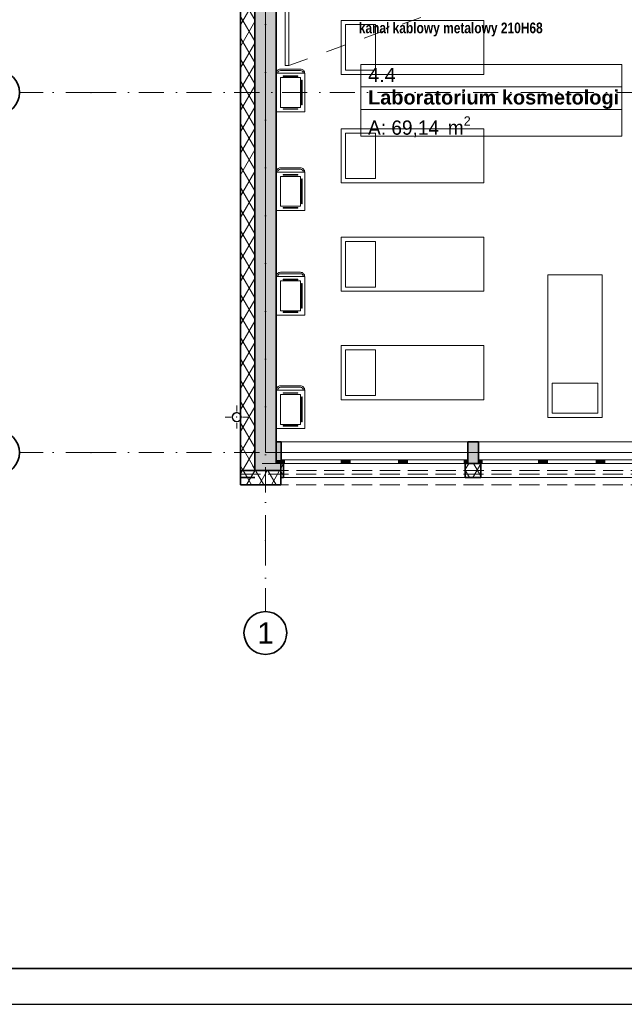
# Model space of a CAD drawing. Header units: millimetres. Extents: x 82175 to 237000, y 24756 to 471700.
# Tile 3 of 256: x 92022 to 100507, y 84492 to 98301. Entities that reach past the tile are written whole.
import ezdxf

# ---------------------------------------------------------------- set-up
doc = ezdxf.new("R2010")
doc.units = ezdxf.units.MM
for name, pattern in [('Krawędzie ukryte', [3.912222, 2.822222, -1.09]), ('Kropki i Kreski', [6.702778, 3.527778, -1.763889, 0, -1.411111]), ('Przerywana', [5.644444, 2.822222, -2.822222])]:
    doc.linetypes.add(name, pattern=pattern)
doc.layers.add('#_EL - opis', color=7, linetype='Continuous', lineweight=20)
doc.layers.add('CP_FRREF', color=251, linetype='Continuous', lineweight=35)
for name, color, linetype in [('- A - ocieplenie', 8, 'Continuous'), ('- strefy pomieszczeń', 8, 'Continuous'), ('2D - Ogólne', 8, 'Continuous'), ('CP_LINENORM', 253, 'Continuous'), ('Instalacje - Wod_Kan', 8, 'Continuous'), ('Konstrukcja - Siatka mod', 8, 'Continuous'), ('Konstrukcja - Stropy', 8, 'Continuous'), ('Konstrukcja - Słupy', 8, 'Continuous'), ('Konstrukcja - Ściany zewnętrzne', 8, 'Continuous'), ('Okna Archicada', 8, 'Continuous'), ('Wnętrze - Umeblowanie', 8, 'Continuous')]:
    doc.layers.add(name, color=color, linetype=linetype)
doc.styles.add('OP_100', font='ARIALN.TTF', dxfattribs={"width": 0.8, "height": 20})
doc.styles.add('STYL_AUTOMATYCZNY_1', font='arial.ttf')
doc.styles.add('STYL_AUTOMATYCZNY_2', font='arial.ttf')
doc.styles.add('STYL_AUTOMATYCZNY_6', font='txt')
pattern_1 = [(60, (-135208.59, 381186.62), (-129.90381, 75), []), (120, (-135208.59, 381186.62), (129.90381, 75), [])]

msp = doc.modelspace()

# ---------------------------------------------------------------- hatches: boundary and pattern name
at = {"layer": '- A - ocieplenie', "linetype": 'Continuous', "lineweight": 15}
h = msp.add_hatch(dxfattribs=at)
h.set_pattern_fill('Izolacja_miękka_0006', color=8, style=0, pattern_type=2)
h.set_pattern_definition(pattern_1)
h.paths.add_polyline_path([(95120, 105159), (95120, 91979), (95320, 91979), (95320, 105159)])
h = msp.add_hatch(dxfattribs=at)
h.set_pattern_fill('Izolacja_miękka_0006', color=8, style=0, pattern_type=2)
h.set_pattern_definition(pattern_1)
h.paths.add_polyline_path([(95320, 92079), (95120, 91879), (95320, 91879)])
at = {"layer": '- A - ocieplenie', "linetype": 'Continuous', "lineweight": 13}
h = msp.add_hatch(dxfattribs=at)
h.set_pattern_fill('Izolacja_miękka_0006', color=8, style=0, pattern_type=2)
h.set_pattern_definition(pattern_1)
h.paths.add_polyline_path([(95320, 91979), (95120, 91979), (95120, 91779)])
h = msp.add_hatch(dxfattribs=at)
h.set_pattern_fill('Izolacja_miękka_0006', color=8, style=0, pattern_type=2)
h.set_pattern_definition(pattern_1)
h.paths.add_polyline_path([(95120, 91779), (95685, 91779), (95685, 91979), (95320, 91979)])
h = msp.add_hatch(dxfattribs=at)
h.set_pattern_fill('Izolacja_miękka_0006', color=8, style=0, pattern_type=2)
h.set_pattern_definition(pattern_1)
h.paths.add_polyline_path([(95685, 91879), (95725, 91879), (95725, 92079), (95685, 92079)])
h = msp.add_hatch(dxfattribs=at)
h.set_pattern_fill('Izolacja_miękka_0006', color=8, style=0, pattern_type=2)
h.set_pattern_definition(pattern_1)
h.paths.add_polyline_path([(98275, 92079), (98275, 91879), (98495, 91879), (98495, 92079)])
at = {"layer": 'Instalacje - Wod_Kan', "linetype": 'Continuous', "lineweight": 13}
h = msp.add_hatch(color=8, dxfattribs=at)
h.paths.add_polyline_path([(95068, 92793, 0.414214), (95003, 92728, 0.414214), (95068, 92663, 0.414214), (95133, 92728, 0.414214)])
h.paths.add_polyline_path([(95068, 92788, -1), (95068, 92668, -1)], flags=0)
at = {"layer": 'Konstrukcja - Słupy', "linetype": 'Continuous', "lineweight": 13}
for points in [[(95620, 92079), (95685, 92079), (95685, 92127), (95620, 92127)], [(95620, 92079), (95320, 92079), (95320, 91977), (95685, 91977), (95685, 92079)]]:
    msp.add_hatch(color=8, dxfattribs=at).paths.add_polyline_path(points)
at = {"layer": 'Konstrukcja - Ściany zewnętrzne', "linetype": 'Continuous', "lineweight": 13}
for points in [[(95320, 105159), (95320, 92079), (95620, 92379), (95620, 105159)], [(95620, 92379), (95320, 92079), (95620, 92079)], [(95620, 92127), (95685, 92127), (95685, 92079), (95690, 92079), (95690, 92379), (95620, 92379)], [(98310, 92379), (98310, 92079), (98460, 92079), (98460, 92379)]]:
    msp.add_hatch(color=8, dxfattribs=at).paths.add_polyline_path(points)
at = {"layer": 'Okna Archicada', "linetype": 'Continuous', "lineweight": 13}
for points in [[(95690, 92079), (95740, 92079), (95740, 92129), (95690, 92129)], [(96585, 92129), (96535, 92129), (96535, 92079), (96585, 92079)], [(96585, 92079), (96660, 92079), (96660, 92129), (96585, 92129)], [(97415, 92129), (97340, 92129), (97340, 92079), (97415, 92079)], [(97415, 92079), (97465, 92079), (97465, 92129), (97415, 92129)], [(98310, 92129), (98260, 92129), (98260, 92079), (98310, 92079)], [(98460, 92079), (98510, 92079), (98510, 92129), (98460, 92129)], [(99355, 92129), (99305, 92129), (99305, 92079), (99355, 92079)], [(99355, 92079), (99430, 92079), (99430, 92129), (99355, 92129)], [(100185, 92129), (100110, 92129), (100110, 92079), (100185, 92079)], [(100185, 92079), (100235, 92079), (100235, 92129), (100185, 92129)]]:
    msp.add_hatch(color=8, dxfattribs=at).paths.add_polyline_path(points)

# ---------------------------------------------------------------- linework, layer by layer
at = {"layer": '- A - ocieplenie', "color": 8, "linetype": 'Continuous', "lineweight": 35, "ltscale": 100}
for p, q in [((95120, 91979), (95320, 91979)), ((95120, 91979), (95320, 91979)), ((95725, 92079), (95725, 92029)), ((95725, 92029), (95725, 91879)), ((98275, 92079), (98275, 92029)), ((98275, 92029), (98275, 91879)), ((98495, 92079), (98495, 92029)), ((98495, 92029), (98495, 91879))]:
    msp.add_line(p, q, dxfattribs=at)
at = {"layer": '- A - ocieplenie', "color": 8, "linetype": 'Continuous', "lineweight": 35, "ltscale": 100, "flags": 128}
for points in [[(95120, 105159), (95120, 91979)], [(95320, 91979), (95320, 105159)], [(95120, 91779), (95120, 91979)], [(95685, 91979), (95320, 91979)], [(95725, 92079), (95685, 92079)], [(95685, 92079), (95685, 91879)], [(95685, 91979), (95685, 91779)], [(98495, 92079), (98275, 92079)], [(95120, 91879), (95320, 91879)], [(95685, 91879), (95725, 91879)], [(98275, 91879), (98495, 91879)], [(95120, 91779), (95685, 91779)]]:
    msp.add_lwpolyline(points, dxfattribs=at)
at = {"layer": '- A - ocieplenie', "color": 8, "linetype": 'Krawędzie ukryte', "lineweight": 20, "ltscale": 100, "flags": 128}
for points in [[(95120, 105159), (95120, 92079)], [(95320, 92079), (95320, 105159)], [(95120, 91929), (95120, 92079)], [(107141, 91979), (95120, 91979)], [(95120, 91979), (95120, 91779)], [(107052, 92079), (95320, 92079)], [(95120, 91929), (107051, 91929)], [(95120, 91779), (107141, 91779)]]:
    msp.add_lwpolyline(points, dxfattribs=at)
at = {"layer": '- strefy pomieszczeń', "color": 8, "linetype": 'Continuous', "lineweight": 13, "ltscale": 100}
for p, q in [((96811, 97672), (100471, 97672)), ((96811, 97358), (96811, 97672)), ((100471, 97672), (100471, 97358)), ((100471, 97358), (96811, 97358)), ((96811, 97358), (100471, 97358)), ((96811, 97043), (96811, 97358)), ((100471, 97358), (100471, 97043)), ((100471, 97043), (96811, 97043)), ((96811, 97043), (100471, 97043)), ((96811, 96667), (96811, 97043)), ((100471, 97043), (100471, 96667)), ((100471, 96667), (96811, 96667))]:
    msp.add_line(p, q, dxfattribs=at)
at = {"layer": '2D - Ogólne', "color": 8, "linetype": 'Przerywana', "lineweight": 15, "ltscale": 100}
msp.add_line((95797, 97657), (98544, 98657), dxfattribs=at)
at = {"layer": 'CP_FRREF'}
msp.add_line((83675, 84992), (136675, 84992), dxfattribs=at)
at = {"layer": 'CP_LINENORM', "linetype": 'Continuous'}
msp.add_line((82175, 84492), (137175, 84492), dxfattribs=at)
at = {"layer": 'Instalacje - Wod_Kan', "color": 8, "linetype": 'Continuous', "lineweight": 0, "ltscale": 100}
for p, q in [((95068, 92808), (95068, 92888)), ((94988, 92728), (94908, 92728)), ((95148, 92728), (95228, 92728)), ((95068, 92648), (95068, 92568))]:
    msp.add_line(p, q, dxfattribs=at)
at = {"layer": 'Instalacje - Wod_Kan', "color": 8, "linetype": 'Continuous', "lineweight": 20, "ltscale": 100, "flags": 128}
for points in [[(95068, 92793, 0.414214), (95003, 92728, 0.414214), (95068, 92663, 0.414214), (95133, 92728, 0.414214)], [(95068, 92788, -1), (95068, 92668, -1)]]:
    msp.add_lwpolyline(points, format="xyb", close=True, dxfattribs=at)
at = {"layer": 'Instalacje - Wod_Kan', "color": 8, "linetype": 'Continuous', "lineweight": 0, "ltscale": 100}
msp.add_point((95068, 92728), dxfattribs=at)
at = {"layer": 'Konstrukcja - Siatka mod', "color": 8, "linetype": 'Kropki i Kreski', "lineweight": 13, "ltscale": 100}
for p, q in [((95470, 91000), (95470, 107965)), ((93022, 97279), (92022, 97279)), ((93022, 97279), (122467, 97279)), ((93022, 92229), (92022, 92229)), ((93022, 92229), (122467, 92229)), ((95470, 91000), (95470, 90000))]:
    msp.add_line(p, q, dxfattribs=at)
at = {"layer": 'Konstrukcja - Siatka mod', "color": 8, "linetype": 'Continuous', "lineweight": 35, "ltscale": 100}
for centre in [(91722, 97279), (91722, 92229), (95470, 89700)]:
    msp.add_circle(centre, 300, dxfattribs=at)
at = {"layer": 'Konstrukcja - Siatka mod', "color": 8, "linetype": 'Kropki i Kreski', "lineweight": 13, "ltscale": 100}
for p in [(93022, 97279), (93022, 97279), (93022, 92229), (93022, 92229), (95470, 91000), (95470, 91000)]:
    msp.add_point(p, dxfattribs=at)
at = {"layer": 'Konstrukcja - Stropy', "color": 8, "linetype": 'Continuous', "lineweight": 13, "ltscale": 100, "flags": 128}
msp.add_lwpolyline([(107140, 97429), (110440, 97429), (110440, 92405), (122460, 92379), (122510, 104859), (95470, 104859), (95470, 92229), (107140, 92229)], close=True, dxfattribs=at)
at = {"layer": 'Konstrukcja - Słupy', "color": 8, "linetype": 'Continuous', "lineweight": 13, "ltscale": 100, "flags": 128}
msp.add_lwpolyline([(95320, 92079), (95320, 91977), (95685, 91977), (95685, 92079)], dxfattribs=at)
at = {"layer": 'Konstrukcja - Ściany zewnętrzne', "color": 8, "linetype": 'Continuous', "lineweight": 35, "ltscale": 100}
for p, q in [((95620, 92379), (95620, 92079)), ((95620, 92379), (95620, 92079)), ((95690, 92129), (95690, 92379)), ((98310, 92129), (98310, 92379)), ((98460, 92129), (98460, 92379)), ((95690, 92079), (95690, 92129)), ((98310, 92079), (98310, 92129)), ((98460, 92079), (98460, 92129))]:
    msp.add_line(p, q, dxfattribs=at)
at = {"layer": 'Konstrukcja - Ściany zewnętrzne', "color": 8, "linetype": 'Continuous', "lineweight": 35, "ltscale": 100, "flags": 128}
for points in [[(95320, 105159), (95320, 92079)], [(95620, 92379), (95620, 105159)], [(95690, 92379), (95620, 92379)], [(98460, 92379), (98310, 92379)], [(95685, 92079), (95690, 92079)], [(98310, 92079), (98460, 92079)]]:
    msp.add_lwpolyline(points, dxfattribs=at)
at = {"layer": 'Okna Archicada', "color": 8, "linetype": 'Continuous', "lineweight": 13, "ltscale": 100}
for p, q in [((98310, 92379), (95690, 92379)), ((101080, 92379), (98460, 92379)), ((95740, 92129), (95690, 92129)), ((95740, 92079), (95740, 92129)), ((96535, 92129), (95740, 92129)), ((96585, 92129), (96535, 92129)), ((96535, 92129), (96535, 92079)), ((96660, 92129), (96585, 92129)), ((96660, 92079), (96660, 92129)), ((97340, 92129), (96660, 92129)), ((97415, 92129), (97340, 92129)), ((97340, 92129), (97340, 92079)), ((97465, 92129), (97415, 92129)), ((97465, 92079), (97465, 92129)), ((98260, 92129), (97465, 92129)), ((98310, 92129), (98260, 92129)), ((98260, 92129), (98260, 92079)), ((98510, 92129), (98460, 92129)), ((98510, 92079), (98510, 92129)), ((99305, 92129), (98510, 92129)), ((99355, 92129), (99305, 92129)), ((99305, 92129), (99305, 92079)), ((99430, 92129), (99355, 92129)), ((99430, 92079), (99430, 92129)), ((100110, 92129), (99430, 92129)), ((100185, 92129), (100110, 92129)), ((100110, 92129), (100110, 92079)), ((100235, 92129), (100185, 92129)), ((100235, 92079), (100235, 92129)), ((101030, 92129), (100235, 92129)), ((98310, 92079), (95690, 92079)), ((95690, 92079), (95740, 92079)), ((95725, 92079), (98275, 92079)), ((95740, 92079), (96535, 92079)), ((96535, 92079), (96585, 92079)), ((96585, 92079), (96660, 92079)), ((96660, 92079), (97340, 92079)), ((97340, 92079), (97415, 92079)), ((97415, 92079), (97465, 92079)), ((97465, 92079), (98260, 92079)), ((98260, 92079), (98310, 92079)), ((101080, 92079), (98460, 92079)), ((98460, 92079), (98510, 92079)), ((98495, 92079), (101045, 92079)), ((98510, 92079), (99305, 92079)), ((99305, 92079), (99355, 92079)), ((99355, 92079), (99430, 92079)), ((99430, 92079), (100110, 92079)), ((100110, 92079), (100185, 92079)), ((100185, 92079), (100235, 92079)), ((100235, 92079), (101030, 92079)), ((95725, 91879), (98275, 91879)), ((98495, 91879), (101045, 91879))]:
    msp.add_line(p, q, dxfattribs=at)
at = {"layer": 'Okna Archicada', "color": 8, "linetype": 'Continuous', "lineweight": 35, "ltscale": 100}
for p, q in [((95690, 92129), (95690, 92379)), ((98310, 92129), (98310, 92379)), ((98460, 92129), (98460, 92379)), ((95690, 92079), (95690, 92129)), ((95690, 92079), (95690, 92129)), ((98310, 92079), (98310, 92129)), ((98310, 92079), (98310, 92129)), ((98460, 92079), (98460, 92129)), ((98460, 92079), (98460, 92129)), ((95725, 92079), (95725, 92029)), ((95725, 92029), (95725, 91879)), ((98275, 92079), (98275, 92029)), ((98275, 92029), (98275, 91879)), ((98495, 92079), (98495, 92029)), ((98495, 92029), (98495, 91879))]:
    msp.add_line(p, q, dxfattribs=at)
at = {"layer": 'Wnętrze - Umeblowanie', "color": 8, "linetype": 'Continuous', "lineweight": 13, "ltscale": 100, "flags": 128}
for points in [[(95747, 99657), (95747, 97657), (95797, 97657), (95797, 99657)], [(98535, 98292), (98535, 97532), (96535, 97532), (96535, 98292)], [(97015, 98232), (97015, 97592), (96595, 97592), (96595, 98232)], [(95622, 97009), (95622, 97549), (96022, 97549), (96022, 97009)], [(95682, 97069), (95682, 97489), (95962, 97489), (95962, 97069)], [(98535, 96772), (98535, 96012), (96535, 96012), (96535, 96772)], [(97015, 96712), (97015, 96072), (96595, 96072), (96595, 96712)], [(95622, 95624), (95622, 96164), (96022, 96164), (96022, 95624)], [(95682, 95684), (95682, 96104), (95962, 96104), (95962, 95684)], [(98535, 95252), (98535, 94492), (96535, 94492), (96535, 95252)], [(97015, 95192), (97015, 94552), (96595, 94552), (96595, 95192)], [(95622, 94158), (95622, 94698), (96022, 94698), (96022, 94158)], [(95682, 94218), (95682, 94638), (95962, 94638), (95962, 94218)], [(99436, 94722), (100196, 94722), (100196, 92722), (99436, 92722)], [(98535, 93732), (98535, 92972), (96535, 92972), (96535, 93732)], [(97015, 93672), (97015, 93032), (96595, 93032), (96595, 93672)], [(95622, 92566), (95622, 93106), (96022, 93106), (96022, 92566)], [(99496, 93202), (100136, 93202), (100136, 92782), (99496, 92782)], [(95682, 92626), (95682, 93046), (95962, 93046), (95962, 92626)]]:
    msp.add_lwpolyline(points, close=True, dxfattribs=at)
for points in [[(95622, 97549, -0.414214), (95682, 97609), (95962, 97609, -0.414214), (96022, 97549), (96002, 97549, 0.414214), (95962, 97589), (95682, 97589, 0.414214), (95642, 97549)], [(95922, 97505, 1), (95922, 97513), (95722, 97513, 1), (95722, 97505)], [(95986, 97449, 1), (95978, 97449), (95978, 97109, 1), (95986, 97109)], [(95922, 97053, -1), (95922, 97045), (95722, 97045, -1), (95722, 97053)], [(95622, 96164, -0.414214), (95682, 96224), (95962, 96224, -0.414214), (96022, 96164), (96002, 96164, 0.414214), (95962, 96204), (95682, 96204, 0.414214), (95642, 96164)], [(95922, 96120, 1), (95922, 96128), (95722, 96128, 1), (95722, 96120)], [(95986, 96064, 1), (95978, 96064), (95978, 95724, 1), (95986, 95724)], [(95922, 95668, -1), (95922, 95660), (95722, 95660, -1), (95722, 95668)], [(95622, 94698, -0.414214), (95682, 94758), (95962, 94758, -0.414214), (96022, 94698), (96002, 94698, 0.414214), (95962, 94738), (95682, 94738, 0.414214), (95642, 94698)], [(95922, 94654, 1), (95922, 94662), (95722, 94662, 1), (95722, 94654)], [(95986, 94598, 1), (95978, 94598), (95978, 94258, 1), (95986, 94258)], [(95922, 94202, -1), (95922, 94194), (95722, 94194, -1), (95722, 94202)], [(95622, 93106, -0.414214), (95682, 93166), (95962, 93166, -0.414214), (96022, 93106), (96002, 93106, 0.414214), (95962, 93146), (95682, 93146, 0.414214), (95642, 93106)], [(95922, 93062, 1), (95922, 93070), (95722, 93070, 1), (95722, 93062)], [(95986, 93006, 1), (95978, 93006), (95978, 92666, 1), (95986, 92666)], [(95922, 92610, -1), (95922, 92602), (95722, 92602, -1), (95722, 92610)]]:
    msp.add_lwpolyline(points, format="xyb", close=True, dxfattribs=at)

# ---------------------------------------------------------------- texts
at = {"layer": '#_EL - opis', "insert": (96781, 98261), "char_height": 150, "width": 13225.25, "attachment_point": 1, "style": 'OP_100'}
msp.add_mtext('\\fArial|b1|i0|c238|p34;kanał kablowy metalowy 210H68', dxfattribs=at)
at = {"layer": '- strefy pomieszczeń', "color": 8, "linetype": 'Continuous', "lineweight": 13, "char_height": 200, "attachment_point": 1}
for s, insert, style in [('\\A1;{\\pql;\\pt0,100;\\fArial|b0|i0|c238|p0;\\W1.000000;4.4\\fArial|b0|i0|c238|p0;\\W1.000000;\\A1{\\H.66x;\\S^  ;}\\fArial|b0|i0|c238|p0;\\W1.000000;\\fArial|b0|i0|c238|p0;\\W1.000000;\\A1{\\H.66x;\\S^  ;}}', (96911, 97626), 'STYL_AUTOMATYCZNY_1'), ('\\A1;{\\pql;\\pt0,100;\\fArial|b1|i0|c238|p0;\\W1.000000;Laboratorium kosmetologi\\fArial|b1|i0|c238|p0;\\W1.000000;\\A1{\\H.66x;\\S^  ;}\\fArial|b1|i0|c238|p0;\\W1.000000;\\fArial|b1|i0|c238|p0;\\W1.000000;\\A1{\\H.66x;\\S^  ;}}', (96911, 97312), 'STYL_AUTOMATYCZNY_2'), ('\\A1;{\\pql;\\pt0,500;\\fGeneva CE|b0|i0|c0|p0;\\W1.000000;A: 69,14\\fGeneva CE|b0|i0|c0|p0;\\W1.000000;\\A1{\\H.66x;\\S^  ;}\\fGeneva CE|b0|i0|c0|p0;\\W1.000000; m\\fGeneva CE|b0|i0|c0|p0;\\W1.000000;\\A1{\\H.66x;\\S2^  ;}}', (96911, 96946), 'STYL_AUTOMATYCZNY_6')]:
    msp.add_mtext(s, dxfattribs=dict(at, insert=insert, style=style))
at = {"layer": 'Konstrukcja - Siatka mod', "color": 8, "linetype": 'Continuous', "lineweight": 13, "insert": (95356, 89850), "char_height": 300, "attachment_point": 1, "style": 'STYL_AUTOMATYCZNY_1'}
msp.add_mtext('\\A1;{\\pql;\\pt0;\\fArial|b0|i0|c238|p0;\\W1.000000;1}', dxfattribs=at)

doc.saveas('drawing.dxf')
